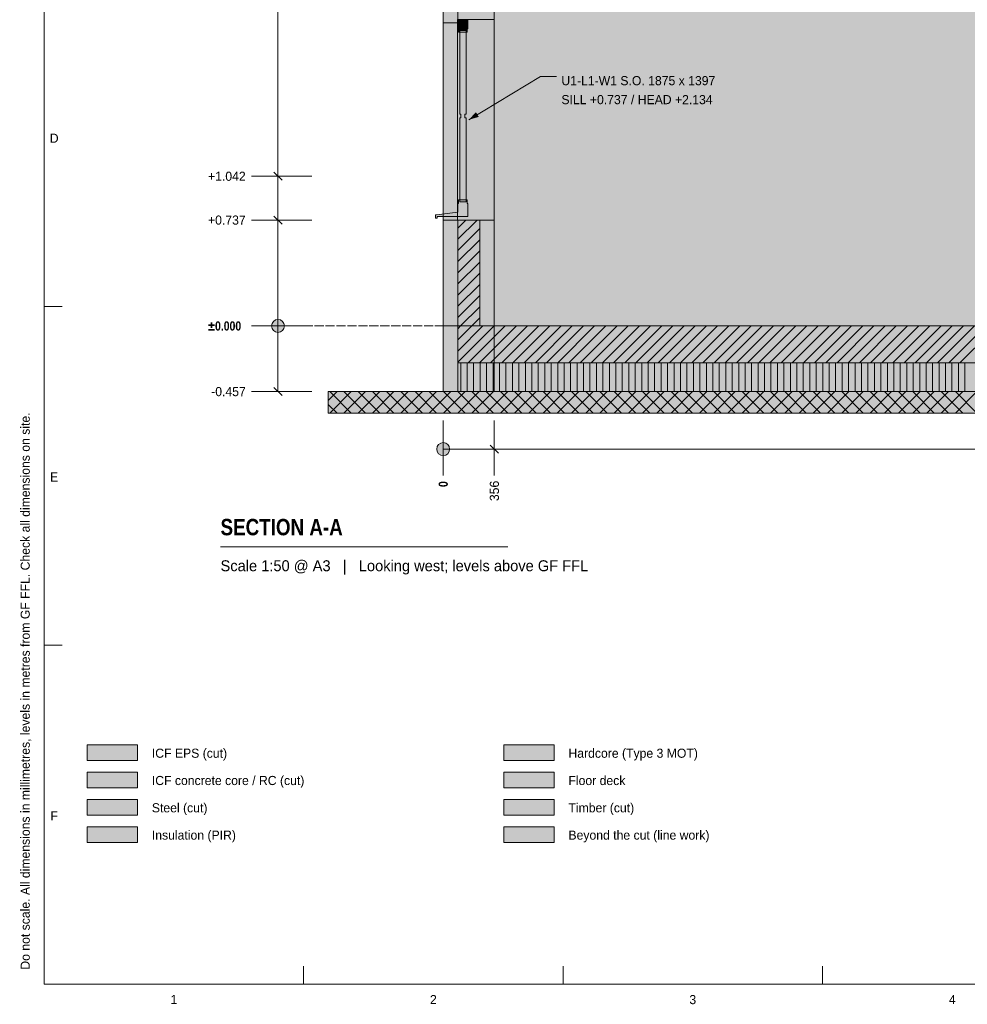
# Model space of a CAD drawing. Header units: millimetres. Extents: x 17 to 413, y 4 to 292.
# Tile 1 of 10: x 17 to 149, y 4 to 141. Entities that reach past the tile are written whole.
import ezdxf
from ezdxf.enums import TextEntityAlignment as Align

# ---------------------------------------------------------------- set-up
doc = ezdxf.new("R2010")
doc.units = ezdxf.units.MM
doc.linetypes.add('DASHED', pattern=[1.524, 1.27, -0.254])
for name, color, linetype in [('FILL-C_BDBDBF', 7, 'Continuous'), ('FILL-EPS', 7, 'Continuous'), ('FILL-INK', 7, 'Continuous'), ('FILL-LIGHT', 7, 'Continuous'), ('FILL-MASONRY_FILL', 7, 'Continuous'), ('FILL-STEEL', 7, 'Continuous'), ('FILL-STEEL_GREY', 7, 'Continuous'), ('FILL-TIMBER', 7, 'Continuous'), ('FILL-WHITE', 7, 'Continuous'), ('LINE-C_BF9E33', 7, 'Continuous'), ('LINE-CORE', 7, 'Continuous'), ('LINE-INK', 7, 'Continuous'), ('LINE-STEEL-DASH', 7, 'DASHED'), ('LINE-STEEL_GREY', 7, 'Continuous'), ('LINE-TIMBER_DK', 7, 'Continuous'), ('TEXT-INK', 7, 'Continuous'), ('TEXT-STEEL_GREY', 7, 'Continuous')]:
    doc.layers.add(name, color=color, linetype=linetype)
doc.styles.add('OpenSansCondensed-Bold', font='OpenSansCondensed-Bold.ttf')

msp = doc.modelspace()

# ---------------------------------------------------------------- hatches: boundary and pattern name
at = {"layer": 'FILL-C_BDBDBF', "true_color": 0xbdbdbf}
h = msp.add_hatch(color=256, dxfattribs=at)
h.dxf.hatch_style = 1
h.paths.add_polyline_path([(80.64, 113.36), (80.64, 98.62), (77.97, 98.62), (77.59, 98.62), (77.59, 113.36), (80.09, 113.36)])
h = msp.add_hatch(color=256, dxfattribs=at)
h.dxf.hatch_style = 1
h.paths.add_polyline_path([(26, 34.3), (33, 34.3), (33, 36.5), (26, 36.5)])
at = {"layer": 'FILL-EPS', "true_color": 0xccffff}
h = msp.add_hatch(color=256, dxfattribs=at)
h.dxf.hatch_style = 1
h.paths.add_polyline_path([(77.57, 141.3), (77.57, 141.05), (77.57, 140.8), (76.57, 140.8), (75.56, 140.8), (75.56, 142.64), (75.56, 153.48), (75.56, 157.63), (75.56, 168.22), (76.57, 168.22), (77.57, 168.22), (77.59, 168.22), (77.59, 141.3)])
h = msp.add_hatch(color=256, dxfattribs=at)
h.dxf.hatch_style = 1
h.paths.add_polyline_path([(77.59, 98.62), (77.59, 91.74), (77.59, 89.47), (77.09, 89.47), (75.56, 89.47), (75.56, 96.35), (75.56, 98.62), (75.56, 104.58), (75.56, 113.36), (76.57, 113.36), (77.57, 113.36), (77.59, 113.36), (77.59, 98.62)])
h = msp.add_hatch(color=256, dxfattribs=at)
h.dxf.hatch_style = 1
h.paths.add_polyline_path([(80.64, 113.36), (82.67, 113.36), (82.67, 110.22), (82.67, 98.62), (80.64, 98.62)])
h = msp.add_hatch(color=256, dxfattribs=at)
h.dxf.hatch_style = 1
h.paths.add_polyline_path([(26, 38.1), (33, 38.1), (33, 40.3), (26, 40.3)])
at = {"layer": 'FILL-INK', "true_color": 0x1a1a1f}
h = msp.add_hatch(color=256, dxfattribs=at)
h.dxf.hatch_style = 1
h.paths.add_polyline_path([(79.12, 127.32), (80.12, 128.37), (80.51, 127.72)])
at = {"layer": 'FILL-LIGHT', "true_color": 0xcccccf}
h = msp.add_hatch(color=256, dxfattribs=at)
h.dxf.hatch_style = 1
h.paths.add_polyline_path([(119.23, 93.47), (77.59, 93.47), (77.59, 94.84), (77.59, 98.62), (193.37, 98.62), (235.01, 98.62), (235.01, 97.26), (235.01, 93.47)])
at = {"layer": 'FILL-MASONRY_FILL', "true_color": 0xe0d9cc}
h = msp.add_hatch(color=256, dxfattribs=at)
h.dxf.hatch_style = 1
h.paths.add_polyline_path([(119.43, 86.47), (59.56, 86.47), (59.56, 87.4), (59.56, 89.47), (193.17, 89.47), (253.04, 89.47), (253.04, 88.55), (253.04, 86.47)])
h = msp.add_hatch(color=256, dxfattribs=at)
h.dxf.hatch_style = 1
h.paths.add_polyline_path([(84, 38.1), (91, 38.1), (91, 40.3), (84, 40.3)])
at = {"layer": 'FILL-STEEL', "true_color": 0x0d2973}
h = msp.add_hatch(color=256, dxfattribs=at)
h.dxf.hatch_style = 1
h.paths.add_polyline_path([(26, 30.5), (33, 30.5), (33, 32.7), (26, 32.7)])
at = {"layer": 'FILL-STEEL_GREY', "true_color": 0x737378}
h = msp.add_hatch(color=256, dxfattribs=at)
h.dxf.hatch_style = 1
h.paths.add_polyline_path([(84, 34.3), (91, 34.3), (91, 36.5), (84, 36.5)])
at = {"layer": 'FILL-TIMBER', "true_color": 0xedd6a8}
h = msp.add_hatch(color=256, dxfattribs=at)
h.dxf.hatch_style = 1
h.paths.add_polyline_path([(78.74, 139.76), (78.66, 139.76), (78.58, 139.76), (78.3, 139.76), (78.02, 139.76), (77.94, 139.76), (77.86, 139.76), (77.86, 139.5), (77.68, 139.5), (77.68, 139.75), (77.68, 140), (77.6, 140), (77.6, 140.6), (77.6, 141.2), (78.3, 141.2), (79, 141.2), (79, 140.6), (79, 140), (78.92, 140), (78.92, 139.75), (78.92, 139.5), (78.74, 139.5)])
h = msp.add_hatch(color=256, dxfattribs=at)
h.dxf.hatch_style = 1
h.paths.add_polyline_path([(77.86, 127.11), (77.86, 127.58), (77.94, 127.58), (78.02, 127.58), (78.02, 127.79), (78.02, 127.83), (78.02, 128.08), (77.94, 128.08), (77.86, 128.08), (77.86, 139.5), (78.02, 139.5), (78.3, 139.5), (78.58, 139.5), (78.74, 139.5), (78.74, 128.55), (78.74, 128.08), (78.66, 128.08), (78.58, 128.08), (78.58, 127.87), (78.58, 127.83), (78.58, 127.58), (78.66, 127.58), (78.74, 127.58), (78.74, 116.16), (78.58, 116.16), (78.3, 116.16), (78.02, 116.16), (77.86, 116.16)])
h = msp.add_hatch(color=256, dxfattribs=at)
h.dxf.hatch_style = 1
h.paths.add_polyline_path([(74.7, 113.62), (74.6, 113.62), (74.5, 113.62), (74.5, 113.86), (74.5, 114.1), (74.56, 114.1), (74.62, 114.1), (76.11, 114.28), (77.6, 114.46), (77.6, 115.06), (77.6, 115.66), (77.68, 115.66), (77.68, 115.91), (77.68, 116.16), (77.86, 116.16), (77.86, 115.9), (77.93, 115.9), (78.02, 115.9), (78.3, 115.9), (78.58, 115.9), (78.65, 115.9), (78.74, 115.9), (78.74, 116.16), (78.92, 116.16), (78.92, 115.91), (78.92, 115.66), (79, 115.66), (79, 115.06), (79, 114.46), (79, 114.16), (79, 113.86), (76.85, 113.86), (74.7, 113.86), (74.7, 113.74)])
at = {"layer": 'FILL-TIMBER', "true_color": 0xfced9e}
h = msp.add_hatch(color=256, dxfattribs=at)
h.dxf.hatch_style = 1
h.paths.add_polyline_path([(235.01, 89.47), (119.23, 89.47), (77.59, 89.47), (77.59, 90), (77.59, 91.47), (77.59, 92), (77.59, 93.47), (193.37, 93.47), (235.01, 93.47), (235.01, 92.95), (235.01, 91.47), (235.01, 90.95)])
at = {"layer": 'FILL-TIMBER', "true_color": 0xedd6a8}
h = msp.add_hatch(color=256, dxfattribs=at)
h.dxf.hatch_style = 1
h.paths.add_polyline_path([(84, 30.5), (91, 30.5), (91, 32.7), (84, 32.7)])
at = {"layer": 'FILL-TIMBER', "true_color": 0xfced9e}
h = msp.add_hatch(color=256, dxfattribs=at)
h.dxf.hatch_style = 1
h.paths.add_polyline_path([(26, 26.7), (33, 26.7), (33, 28.9), (26, 28.9)])
at = {"layer": 'FILL-WHITE', "true_color": 0xffffff}
h = msp.add_hatch(color=256, dxfattribs=at)
h.dxf.hatch_style = 1
h.paths.add_polyline_path([(75.56, 153.48), (82.68, 153.48), (82.68, 153.48), (82.68, 153.48), (82.68, 98.62), (75.56, 98.62)])
h = msp.add_hatch(color=256, dxfattribs=at)
h.dxf.hatch_style = 1
h.paths.add_polyline_path([(75.56, 153.48), (82.67, 153.48), (82.67, 153.48), (82.68, 153.48), (82.68, 98.62), (82.68, 98.62), (82.68, 98.62), (82.68, 98.59), (82.68, 98.59), (82.67, 98.62), (75.56, 98.62), (75.56, 153.48)])
h = msp.add_hatch(color=256, dxfattribs=at)
h.dxf.hatch_style = 1
h.paths.add_polyline_path([(75.56, 98.62), (75.56, 98.62), (75.56, 153.48), (82.67, 153.48), (82.67, 153.48), (82.67, 153.48), (82.67, 98.62), (75.56, 98.62)])
h = msp.add_hatch(color=256, dxfattribs=at)
h.dxf.hatch_style = 1
h.paths.add_polyline_path([(82.68, 98.62), (82.68, 153.48), (229.93, 153.48), (229.93, 98.62), (82.68, 98.62)])
h = msp.add_hatch(color=256, dxfattribs=at)
h.dxf.hatch_style = 1
h.paths.add_polyline_path([(229.93, 153.48), (229.93, 98.62), (229.93, 98.62), (82.68, 98.62), (82.68, 153.48)])
h = msp.add_hatch(color=256, dxfattribs=at)
h.dxf.hatch_style = 1
h.paths.add_polyline_path([(82.67, 141.3), (82.67, 113.36), (82.67, 113.36), (77.57, 113.36), (77.57, 141.3)])
h = msp.add_hatch(color=256, dxfattribs=at)
h.dxf.hatch_style = 1
h.paths.add_polyline_path([(75.56, 140.8), (77.57, 140.8), (77.57, 113.36), (77.57, 113.36), (77.57, 113.36), (75.56, 113.36), (75.56, 140.8)])
h = msp.add_hatch(color=256, dxfattribs=at)
h.dxf.hatch_style = 1
h.paths.add_polyline_path([(53.46, 98.62), (53.43, 98.85), (53.34, 99.07), (53.2, 99.26), (53.01, 99.4), (52.8, 99.49), (52.56, 99.52), (52.33, 99.49), (52.11, 99.4), (51.93, 99.26), (51.78, 99.07), (51.69, 98.85), (51.66, 98.62), (51.69, 98.39), (51.78, 98.17), (51.93, 97.98), (52.11, 97.84), (52.33, 97.75), (52.56, 97.72), (52.8, 97.75), (53.01, 97.84), (53.2, 97.98), (53.34, 98.17), (53.43, 98.39)])
h = msp.add_hatch(color=256, dxfattribs=at)
h.dxf.hatch_style = 1
h.paths.add_polyline_path([(75.56, 98.62), (82.68, 98.62), (82.68, 89.47), (75.56, 89.47), (75.56, 89.47)])
h = msp.add_hatch(color=256, dxfattribs=at)
h.dxf.hatch_style = 1
h.paths.add_polyline_path([(75.56, 98.62), (77.59, 98.62), (77.59, 89.47), (75.56, 89.47), (75.56, 89.47)])
h = msp.add_hatch(color=256, dxfattribs=at)
h.dxf.hatch_style = 1
h.paths.add_polyline_path([(75.56, 98.62), (75.56, 98.62), (75.56, 98.62), (77.59, 98.62), (77.59, 89.47), (77.59, 89.47), (77.59, 89.47), (77.59, 89.47), (77.59, 89.47), (75.56, 89.47), (75.56, 98.62)])
h = msp.add_hatch(color=256, dxfattribs=at)
h.dxf.hatch_style = 1
h.paths.add_polyline_path([(80.65, 98.62), (82.68, 98.62), (82.68, 89.47), (82.68, 89.47), (80.65, 89.47), (80.65, 89.47), (80.65, 89.47), (77.59, 89.47), (77.59, 98.62)])
h = msp.add_hatch(color=256, dxfattribs=at)
h.dxf.hatch_style = 1
h.paths.add_polyline_path([(77.59, 98.62), (235.01, 98.62), (235.01, 93.47), (77.59, 93.47)])
h = msp.add_hatch(color=256, dxfattribs=at)
h.dxf.hatch_style = 1
h.paths.add_polyline_path([(82.68, 98.62), (229.93, 98.62), (229.93, 98.62), (229.93, 89.47), (82.68, 89.47)])
h = msp.add_hatch(color=256, dxfattribs=at)
h.dxf.hatch_style = 1
h.paths.add_polyline_path([(82.68, 98.62), (82.68, 98.62), (82.68, 98.62), (84.67, 98.62), (84.71, 98.62), (84.71, 98.62), (229.93, 98.62), (229.93, 89.47), (84.71, 89.47), (84.71, 89.47), (84.71, 89.47), (82.68, 89.47), (82.68, 98.62)])
h = msp.add_hatch(color=256, dxfattribs=at)
h.dxf.hatch_style = 1
h.paths.add_polyline_path([(76.46, 81.47), (76.43, 81.71), (76.34, 81.92), (76.2, 82.11), (76.01, 82.25), (75.8, 82.34), (75.56, 82.38), (75.33, 82.34), (75.11, 82.25), (74.93, 82.11), (74.78, 81.92), (74.69, 81.71), (74.66, 81.47), (74.69, 81.24), (74.78, 81.02), (74.93, 80.84), (75.11, 80.7), (75.33, 80.61), (75.56, 80.57), (75.8, 80.61), (76.01, 80.7), (76.2, 80.84), (76.34, 81.02), (76.43, 81.24)])
h = msp.add_hatch(color=256, dxfattribs=at)
h.dxf.hatch_style = 1
h.paths.add_polyline_path([(84, 26.7), (91, 26.7), (91, 28.9), (84, 28.9)])

# ---------------------------------------------------------------- linework, layer by layer
at = {"layer": 'LINE-C_BF9E33', "lineweight": 5}
for p, q in [((78, 89.47), (78, 93.47)), ((78.9, 89.47), (78.9, 93.47)), ((79.8, 89.47), (79.8, 93.47)), ((80.7, 89.47), (80.7, 93.47)), ((81.6, 89.47), (81.6, 93.47)), ((82.5, 89.47), (82.5, 93.47)), ((83.4, 89.47), (83.4, 93.47)), ((84.3, 89.47), (84.3, 93.47)), ((85.2, 89.47), (85.2, 93.47)), ((86.1, 89.47), (86.1, 93.47)), ((87, 89.47), (87, 93.47)), ((87.9, 89.47), (87.9, 93.47)), ((88.8, 89.47), (88.8, 93.47)), ((89.7, 89.47), (89.7, 93.47)), ((90.6, 89.47), (90.6, 93.47)), ((91.5, 89.47), (91.5, 93.47)), ((92.4, 89.47), (92.4, 93.47)), ((93.3, 89.47), (93.3, 93.47)), ((94.2, 89.47), (94.2, 93.47)), ((95.1, 89.47), (95.1, 93.47)), ((96, 89.47), (96, 93.47)), ((96.9, 89.47), (96.9, 93.47)), ((97.8, 89.47), (97.8, 93.47)), ((98.7, 89.47), (98.7, 93.47)), ((99.6, 89.47), (99.6, 93.47)), ((100.5, 89.47), (100.5, 93.47)), ((101.4, 89.47), (101.4, 93.47)), ((102.3, 89.47), (102.3, 93.47)), ((103.2, 89.47), (103.2, 93.47)), ((104.1, 89.47), (104.1, 93.47)), ((105, 89.47), (105, 93.47)), ((105.9, 89.47), (105.9, 93.47)), ((106.8, 89.47), (106.8, 93.47)), ((107.7, 89.47), (107.7, 93.47)), ((108.6, 89.47), (108.6, 93.47)), ((109.5, 89.47), (109.5, 93.47)), ((110.4, 89.47), (110.4, 93.47)), ((111.3, 89.47), (111.3, 93.47)), ((112.2, 89.47), (112.2, 93.47)), ((113.1, 89.47), (113.1, 93.47)), ((114, 89.47), (114, 93.47)), ((114.9, 89.47), (114.9, 93.47)), ((115.8, 89.47), (115.8, 93.47)), ((116.7, 89.47), (116.7, 93.47)), ((117.6, 89.47), (117.6, 93.47)), ((118.5, 89.47), (118.5, 93.47)), ((119.4, 89.47), (119.4, 93.47)), ((120.3, 89.47), (120.3, 93.47)), ((121.2, 89.47), (121.2, 93.47)), ((122.1, 89.47), (122.1, 93.47)), ((123, 89.47), (123, 93.47)), ((123.9, 89.47), (123.9, 93.47)), ((124.8, 89.47), (124.8, 93.47)), ((125.7, 89.47), (125.7, 93.47)), ((126.6, 89.47), (126.6, 93.47)), ((127.5, 89.47), (127.5, 93.47)), ((128.4, 89.47), (128.4, 93.47)), ((129.3, 89.47), (129.3, 93.47)), ((130.2, 89.47), (130.2, 93.47)), ((131.1, 89.47), (131.1, 93.47)), ((132, 89.47), (132, 93.47)), ((132.9, 89.47), (132.9, 93.47)), ((133.8, 89.47), (133.8, 93.47)), ((134.7, 89.47), (134.7, 93.47)), ((135.6, 89.47), (135.6, 93.47)), ((136.5, 89.47), (136.5, 93.47)), ((137.4, 89.47), (137.4, 93.47)), ((138.3, 89.47), (138.3, 93.47)), ((139.2, 89.47), (139.2, 93.47)), ((140.1, 89.47), (140.1, 93.47)), ((141, 89.47), (141, 93.47)), ((141.9, 89.47), (141.9, 93.47)), ((142.8, 89.47), (142.8, 93.47)), ((143.7, 89.47), (143.7, 93.47)), ((144.6, 89.47), (144.6, 93.47)), ((145.5, 89.47), (145.5, 93.47)), ((146.4, 89.47), (146.4, 93.47)), ((147.3, 89.47), (147.3, 93.47)), ((148.2, 89.47), (148.2, 93.47))]:
    msp.add_line(p, q, dxfattribs=at)
at = {"layer": 'LINE-CORE', "lineweight": 5}
for points in [[(75.56, 153.48), (82.68, 153.48), (82.68, 153.48), (82.68, 153.48), (82.68, 98.62), (75.56, 98.62)], [(75.56, 153.48), (82.67, 153.48), (82.67, 153.48), (82.68, 153.48), (82.68, 98.62), (82.68, 98.62), (82.68, 98.62), (82.68, 98.59), (82.68, 98.59), (82.67, 98.62), (75.56, 98.62), (75.56, 153.48)], [(75.56, 98.62), (75.56, 98.62), (75.56, 153.48), (82.67, 153.48), (82.67, 153.48), (82.67, 153.48), (82.67, 98.62), (75.56, 98.62)], [(82.68, 98.62), (82.68, 153.48), (229.93, 153.48), (229.93, 98.62), (82.68, 98.62)], [(229.93, 153.48), (229.93, 98.62), (229.93, 98.62), (82.68, 98.62), (82.68, 153.48)], [(82.67, 141.3), (82.67, 113.36), (82.67, 113.36), (77.57, 113.36), (77.57, 141.3)], [(75.56, 140.8), (77.57, 140.8), (77.57, 113.36), (77.57, 113.36), (77.57, 113.36), (75.56, 113.36), (75.56, 140.8)], [(75.56, 98.62), (82.68, 98.62), (82.68, 89.47), (75.56, 89.47), (75.56, 89.47)], [(75.56, 98.62), (77.59, 98.62), (77.59, 89.47), (75.56, 89.47), (75.56, 89.47)], [(75.56, 98.62), (75.56, 98.62), (75.56, 98.62), (77.59, 98.62), (77.59, 89.47), (77.59, 89.47), (77.59, 89.47), (77.59, 89.47), (77.59, 89.47), (75.56, 89.47), (75.56, 98.62)], [(80.65, 98.62), (82.68, 98.62), (82.68, 89.47), (82.68, 89.47), (80.65, 89.47), (80.65, 89.47), (80.65, 89.47), (77.59, 89.47), (77.59, 98.62)], [(77.59, 98.62), (235.01, 98.62), (235.01, 93.47), (77.59, 93.47)], [(82.68, 98.62), (229.93, 98.62), (229.93, 98.62), (229.93, 89.47), (82.68, 89.47)], [(82.68, 98.62), (82.68, 98.62), (82.68, 98.62), (84.67, 98.62), (84.71, 98.62), (84.71, 98.62), (229.93, 98.62), (229.93, 89.47), (84.71, 89.47), (84.71, 89.47), (84.71, 89.47), (82.68, 89.47), (82.68, 98.62)]]:
    msp.add_lwpolyline(points, close=True, dxfattribs=at)
at = {"layer": 'LINE-INK', "lineweight": 5}
for p, q in [((52.56, 89.48), (52.56, 200.14)), ((79.12, 127.32), (89.12, 133.32)), ((89.12, 133.32), (91.32, 133.32)), ((49.74, 119.46), (48.86, 119.46)), ((51.06, 119.46), (49.74, 119.46)), ((57.26, 119.46), (51.06, 119.46)), ((53.13, 118.89), (52, 120.02)), ((53.13, 112.79), (52, 113.92)), ((49.74, 113.36), (48.86, 113.36)), ((51.06, 113.36), (49.74, 113.36)), ((57.26, 113.36), (51.06, 113.36)), ((20, 101.33), (22.5, 101.33)), ((49.74, 98.62), (48.86, 98.62)), ((51.06, 98.62), (49.74, 98.62)), ((57.26, 98.62), (51.06, 98.62)), ((49.74, 89.48), (48.86, 89.48)), ((51.06, 89.48), (49.74, 89.48)), ((57.26, 89.48), (51.06, 89.48)), ((53.13, 88.91), (52, 90.04)), ((75.56, 85.47), (75.56, 79.97)), ((82.68, 85.47), (82.68, 79.97)), ((75.56, 81.47), (237.04, 81.47)), ((82.12, 82.04), (83.25, 80.91)), ((75.56, 79.97), (75.56, 78.66)), ((82.68, 79.97), (82.68, 78.66)), ((75.56, 78.66), (75.56, 77.78)), ((82.68, 78.66), (82.68, 77.78)), ((44.56, 67.88), (84.56, 67.88)), ((20, 54.17), (22.5, 54.17)), ((56.12, 7), (56.12, 9.5)), ((92.25, 7), (92.25, 9.5)), ((128.38, 7), (128.38, 9.5))]:
    msp.add_line(p, q, dxfattribs=at)
for points in [[(20, 7), (413, 7), (413, 290), (20, 290)], [(77.57, 141.3), (77.57, 141.05), (77.57, 140.8), (76.57, 140.8), (75.56, 140.8), (75.56, 142.64), (75.56, 153.48), (75.56, 157.63), (75.56, 168.22), (76.57, 168.22), (77.57, 168.22), (77.59, 168.22), (77.59, 141.3)], [(78.74, 139.76), (78.66, 139.76), (78.58, 139.76), (78.3, 139.76), (78.02, 139.76), (77.94, 139.76), (77.86, 139.76), (77.86, 139.5), (77.68, 139.5), (77.68, 139.75), (77.68, 140), (77.6, 140), (77.6, 140.6), (77.6, 141.2), (78.3, 141.2), (79, 141.2), (79, 140.6), (79, 140), (78.92, 140), (78.92, 139.75), (78.92, 139.5), (78.74, 139.5)], [(77.86, 127.11), (77.86, 127.58), (77.94, 127.58), (78.02, 127.58), (78.02, 127.79), (78.02, 127.83), (78.02, 128.08), (77.94, 128.08), (77.86, 128.08), (77.86, 139.5), (78.02, 139.5), (78.3, 139.5), (78.58, 139.5), (78.74, 139.5), (78.74, 128.55), (78.74, 128.08), (78.66, 128.08), (78.58, 128.08), (78.58, 127.87), (78.58, 127.83), (78.58, 127.58), (78.66, 127.58), (78.74, 127.58), (78.74, 116.16), (78.58, 116.16), (78.3, 116.16), (78.02, 116.16), (77.86, 116.16)], [(74.7, 113.62), (74.6, 113.62), (74.5, 113.62), (74.5, 113.86), (74.5, 114.1), (74.56, 114.1), (74.62, 114.1), (76.11, 114.28), (77.6, 114.46), (77.6, 115.06), (77.6, 115.66), (77.68, 115.66), (77.68, 115.91), (77.68, 116.16), (77.86, 116.16), (77.86, 115.9), (77.93, 115.9), (78.02, 115.9), (78.3, 115.9), (78.58, 115.9), (78.65, 115.9), (78.74, 115.9), (78.74, 116.16), (78.92, 116.16), (78.92, 115.91), (78.92, 115.66), (79, 115.66), (79, 115.06), (79, 114.46), (79, 114.16), (79, 113.86), (76.85, 113.86), (74.7, 113.86), (74.7, 113.74)], [(77.59, 98.62), (77.59, 91.74), (77.59, 89.47), (77.09, 89.47), (75.56, 89.47), (75.56, 96.35), (75.56, 98.62), (75.56, 104.58), (75.56, 113.36), (76.57, 113.36), (77.57, 113.36), (77.59, 113.36), (77.59, 98.62)], [(77.09, 89.47), (75.56, 89.47), (75.56, 96.35), (75.56, 98.62), (75.56, 104.58), (75.56, 113.36), (76.57, 113.36), (77.57, 113.36), (77.59, 113.36), (80.09, 113.36), (80.64, 113.36), (82.67, 113.36), (82.67, 110.22), (82.67, 98.62), (80.64, 98.62), (77.97, 98.62), (77.59, 98.62), (77.59, 98.62), (77.59, 91.74), (77.59, 89.47)], [(80.64, 113.36), (80.64, 98.62), (77.97, 98.62), (77.59, 98.62), (77.59, 113.36), (80.09, 113.36)], [(80.64, 113.36), (82.67, 113.36), (82.67, 110.22), (82.67, 98.62), (80.64, 98.62)], [(119.23, 93.47), (77.59, 93.47), (77.59, 94.84), (77.59, 98.62), (193.37, 98.62), (235.01, 98.62), (235.01, 97.26), (235.01, 93.47)], [(235.01, 89.47), (119.23, 89.47), (77.59, 89.47), (77.59, 90), (77.59, 91.47), (77.59, 92), (77.59, 93.47), (193.37, 93.47), (235.01, 93.47), (235.01, 92.95), (235.01, 91.47), (235.01, 90.95)], [(119.43, 86.47), (59.56, 86.47), (59.56, 87.4), (59.56, 89.47), (193.17, 89.47), (253.04, 89.47), (253.04, 88.55), (253.04, 86.47)], [(26, 38.1), (33, 38.1), (33, 40.3), (26, 40.3)], [(84, 38.1), (91, 38.1), (91, 40.3), (84, 40.3)], [(26, 34.3), (33, 34.3), (33, 36.5), (26, 36.5)], [(84, 34.3), (91, 34.3), (91, 36.5), (84, 36.5)], [(26, 30.5), (33, 30.5), (33, 32.7), (26, 32.7)], [(84, 30.5), (91, 30.5), (91, 32.7), (84, 32.7)], [(26, 26.7), (33, 26.7), (33, 28.9), (26, 28.9)], [(84, 26.7), (91, 26.7), (91, 28.9), (84, 28.9)]]:
    msp.add_lwpolyline(points, close=True, dxfattribs=at)
msp.add_lwpolyline([(77.57, 141.3), (77.57, 141.05), (77.57, 140.8), (76.57, 140.8), (75.56, 140.8), (75.56, 142.64)], dxfattribs=at)
for centre in [(52.56, 98.62), (75.56, 81.47)]:
    msp.add_circle(centre, 0.9, dxfattribs=at)
at = {"layer": 'LINE-STEEL-DASH', "lineweight": 5}
msp.add_line((51.56, 98.62), (261.04, 98.62), dxfattribs=at)
at = {"layer": 'LINE-STEEL_GREY', "lineweight": 5}
for p, q in [((77.59, 110.69), (80.27, 113.36)), ((77.59, 112.24), (78.71, 113.36)), ((77.59, 109.13), (80.64, 112.18)), ((77.59, 107.58), (80.64, 110.62)), ((77.59, 106.02), (80.64, 109.07)), ((77.59, 104.47), (80.64, 107.51)), ((77.59, 102.91), (80.64, 105.96)), ((77.59, 101.35), (80.64, 104.4)), ((77.59, 99.8), (80.64, 102.85)), ((77.97, 98.62), (80.64, 101.29)), ((79.53, 98.62), (80.64, 99.73)), ((77.59, 93.57), (82.65, 98.62)), ((77.59, 95.12), (81.09, 98.62)), ((77.59, 96.68), (79.54, 98.62)), ((77.59, 98.23), (77.98, 98.62)), ((79.06, 93.47), (84.2, 98.62)), ((80.62, 93.47), (85.76, 98.62)), ((82.17, 93.47), (87.31, 98.62)), ((83.73, 93.47), (88.87, 98.62)), ((85.28, 93.47), (90.43, 98.62)), ((86.84, 93.47), (91.98, 98.62)), ((88.39, 93.47), (93.54, 98.62)), ((89.95, 93.47), (95.09, 98.62)), ((91.5, 93.47), (96.65, 98.62)), ((93.06, 93.47), (98.2, 98.62)), ((94.62, 93.47), (99.76, 98.62)), ((96.17, 93.47), (101.32, 98.62)), ((97.73, 93.47), (102.87, 98.62)), ((99.28, 93.47), (104.43, 98.62)), ((100.84, 93.47), (105.98, 98.62)), ((102.39, 93.47), (107.54, 98.62)), ((103.95, 93.47), (109.09, 98.62)), ((105.51, 93.47), (110.65, 98.62)), ((107.06, 93.47), (112.21, 98.62)), ((108.62, 93.47), (113.76, 98.62)), ((110.17, 93.47), (115.32, 98.62)), ((111.73, 93.47), (116.87, 98.62)), ((113.28, 93.47), (118.43, 98.62)), ((114.84, 93.47), (119.98, 98.62)), ((116.39, 93.47), (121.54, 98.62)), ((117.95, 93.47), (123.09, 98.62)), ((119.51, 93.47), (124.65, 98.62)), ((121.06, 93.47), (126.21, 98.62)), ((122.62, 93.47), (127.76, 98.62)), ((124.17, 93.47), (129.32, 98.62)), ((125.73, 93.47), (130.87, 98.62)), ((127.28, 93.47), (132.43, 98.62)), ((128.84, 93.47), (133.98, 98.62)), ((130.4, 93.47), (135.54, 98.62)), ((131.95, 93.47), (137.1, 98.62)), ((133.51, 93.47), (138.65, 98.62)), ((135.06, 93.47), (140.21, 98.62)), ((136.62, 93.47), (141.76, 98.62)), ((138.17, 93.47), (143.32, 98.62)), ((139.73, 93.47), (144.87, 98.62)), ((141.28, 93.47), (146.43, 98.62)), ((142.84, 93.47), (147.98, 98.62)), ((144.4, 93.47), (149.54, 98.62)), ((145.95, 93.47), (151.1, 98.62)), ((147.51, 93.47), (152.65, 98.62))]:
    msp.add_line(p, q, dxfattribs=at)
at = {"layer": 'LINE-TIMBER_DK', "lineweight": 5}
for p, q in [((59.56, 88.25), (60.79, 89.47)), ((59.77, 86.47), (62.77, 89.47)), ((59.77, 89.47), (62.77, 86.47)), ((61.75, 86.47), (64.75, 89.47)), ((61.75, 89.47), (64.75, 86.47)), ((63.73, 86.47), (66.73, 89.47)), ((63.73, 89.47), (66.73, 86.47)), ((65.71, 86.47), (68.71, 89.47)), ((65.71, 89.47), (68.71, 86.47)), ((67.69, 86.47), (70.69, 89.47)), ((67.69, 89.47), (70.69, 86.47)), ((69.67, 86.47), (72.67, 89.47)), ((69.67, 89.47), (72.67, 86.47)), ((71.65, 86.47), (74.65, 89.47)), ((71.65, 89.47), (74.65, 86.47)), ((73.63, 86.47), (76.63, 89.47)), ((73.63, 89.47), (76.63, 86.47)), ((75.61, 86.47), (78.61, 89.47)), ((75.61, 89.47), (78.61, 86.47)), ((77.59, 86.47), (80.59, 89.47)), ((77.59, 89.47), (80.59, 86.47)), ((79.57, 86.47), (82.57, 89.47)), ((79.57, 89.47), (82.57, 86.47)), ((81.55, 86.47), (84.55, 89.47)), ((81.55, 89.47), (84.55, 86.47)), ((83.53, 86.47), (86.53, 89.47)), ((83.53, 89.47), (86.53, 86.47)), ((85.51, 86.47), (88.51, 89.47)), ((85.51, 89.47), (88.51, 86.47)), ((87.49, 86.47), (90.49, 89.47)), ((87.49, 89.47), (90.49, 86.47)), ((89.47, 86.47), (92.47, 89.47)), ((89.47, 89.47), (92.47, 86.47)), ((91.45, 86.47), (94.45, 89.47)), ((91.45, 89.47), (94.45, 86.47)), ((93.43, 86.47), (96.43, 89.47)), ((93.43, 89.47), (96.43, 86.47)), ((95.41, 86.47), (98.41, 89.47)), ((95.41, 89.47), (98.41, 86.47)), ((97.39, 86.47), (100.39, 89.47)), ((97.39, 89.47), (100.39, 86.47)), ((99.36, 86.47), (102.36, 89.47)), ((99.36, 89.47), (102.36, 86.47)), ((101.34, 86.47), (104.34, 89.47)), ((101.34, 89.47), (104.34, 86.47)), ((103.32, 86.47), (106.32, 89.47)), ((103.32, 89.47), (106.32, 86.47)), ((105.3, 86.47), (108.3, 89.47)), ((105.3, 89.47), (108.3, 86.47)), ((107.28, 86.47), (110.28, 89.47)), ((107.28, 89.47), (110.28, 86.47)), ((109.26, 86.47), (112.26, 89.47)), ((109.26, 89.47), (112.26, 86.47)), ((111.24, 86.47), (114.24, 89.47)), ((111.24, 89.47), (114.24, 86.47)), ((113.22, 86.47), (116.22, 89.47)), ((113.22, 89.47), (116.22, 86.47)), ((115.2, 86.47), (118.2, 89.47)), ((115.2, 89.47), (118.2, 86.47)), ((117.18, 86.47), (120.18, 89.47)), ((117.18, 89.47), (120.18, 86.47)), ((119.16, 86.47), (122.16, 89.47)), ((119.16, 89.47), (122.16, 86.47)), ((121.14, 86.47), (124.14, 89.47)), ((121.14, 89.47), (124.14, 86.47)), ((123.12, 86.47), (126.12, 89.47)), ((123.12, 89.47), (126.12, 86.47)), ((125.1, 86.47), (128.1, 89.47)), ((125.1, 89.47), (128.1, 86.47)), ((127.08, 86.47), (130.08, 89.47)), ((127.08, 89.47), (130.08, 86.47)), ((129.06, 86.47), (132.06, 89.47)), ((129.06, 89.47), (132.06, 86.47)), ((131.04, 86.47), (134.04, 89.47)), ((131.04, 89.47), (134.04, 86.47)), ((133.02, 86.47), (136.02, 89.47)), ((133.02, 89.47), (136.02, 86.47)), ((135, 86.47), (138, 89.47)), ((135, 89.47), (138, 86.47)), ((136.98, 86.47), (139.98, 89.47)), ((136.98, 89.47), (139.98, 86.47)), ((138.96, 86.47), (141.96, 89.47)), ((138.96, 89.47), (141.96, 86.47)), ((140.94, 86.47), (143.94, 89.47)), ((140.94, 89.47), (143.94, 86.47)), ((142.92, 86.47), (145.92, 89.47)), ((142.92, 89.47), (145.92, 86.47)), ((144.9, 86.47), (147.9, 89.47)), ((144.9, 89.47), (147.9, 86.47)), ((146.88, 86.47), (149.88, 89.47)), ((146.88, 89.47), (149.88, 86.47)), ((59.56, 87.7), (60.79, 86.47))]:
    msp.add_line(p, q, dxfattribs=at)

# ---------------------------------------------------------------- texts
at = {"layer": 'TEXT-INK'}
for s, p in [('U1-L1-W1 S.O. 1875 x 1397', (92.02, 132.13)), ('SILL +0.737 / HEAD +2.134', (92.02, 129.49)), ('+1.042', (42.82, 118.82)), ('+0.737', (42.82, 112.72)), ('-0.457', (43.26, 88.84)), ('ICF EPS (cut)', (35, 38.5)), ('Hardcore (Type 3 MOT)', (93, 38.5)), ('ICF concrete core / RC (cut)', (35, 34.7)), ('Floor deck', (93, 34.7)), ('Steel (cut)', (35, 30.9)), ('Timber (cut)', (93, 30.9)), ('Insulation (PIR)', (35, 27.1)), ('Beyond the cut (line work)', (93, 27.1))]:
    msp.add_text(s, height=1.27, dxfattribs=at).set_placement(p)
at = {"layer": 'TEXT-INK', "style": 'OpenSansCondensed-Bold'}
for s, height, p in [('±0.000', 1.27, (42.82, 97.98)), ('SECTION A-A', 2.286, (44.56, 69.47))]:
    msp.add_text(s, height=height, dxfattribs=at).set_placement(p)
msp.add_text('0', height=1.27, rotation=90, dxfattribs=at).set_placement((76.2, 76.19))
at = {"layer": 'TEXT-INK'}
msp.add_text('356', height=1.27, rotation=90, dxfattribs=at).set_placement((83.32, 74.23))
at = {"layer": 'TEXT-STEEL_GREY'}
for s, p in [('D', (21.4, 124.12)), ('E', (21.4, 76.95)), ('F', (21.4, 29.78)), ('2', (74.19, 4.2)), ('3', (110.31, 4.2)), ('1', (38.06, 4.2)), ('4', (146.44, 4.2))]:
    msp.add_text(s, height=1.27, dxfattribs=at).set_placement(p, align=Align.CENTER)
msp.add_text('Do not scale. All dimensions in millimetres, levels in metres from GF FFL. Check all dimensions on site.', height=1.27, rotation=90, dxfattribs=at).set_placement((18, 9))
msp.add_text('Scale 1:50 @ A3   |   Looking west; levels above GF FFL', height=1.524, dxfattribs=at).set_placement((44.56, 64.47))

doc.saveas('drawing.dxf')
